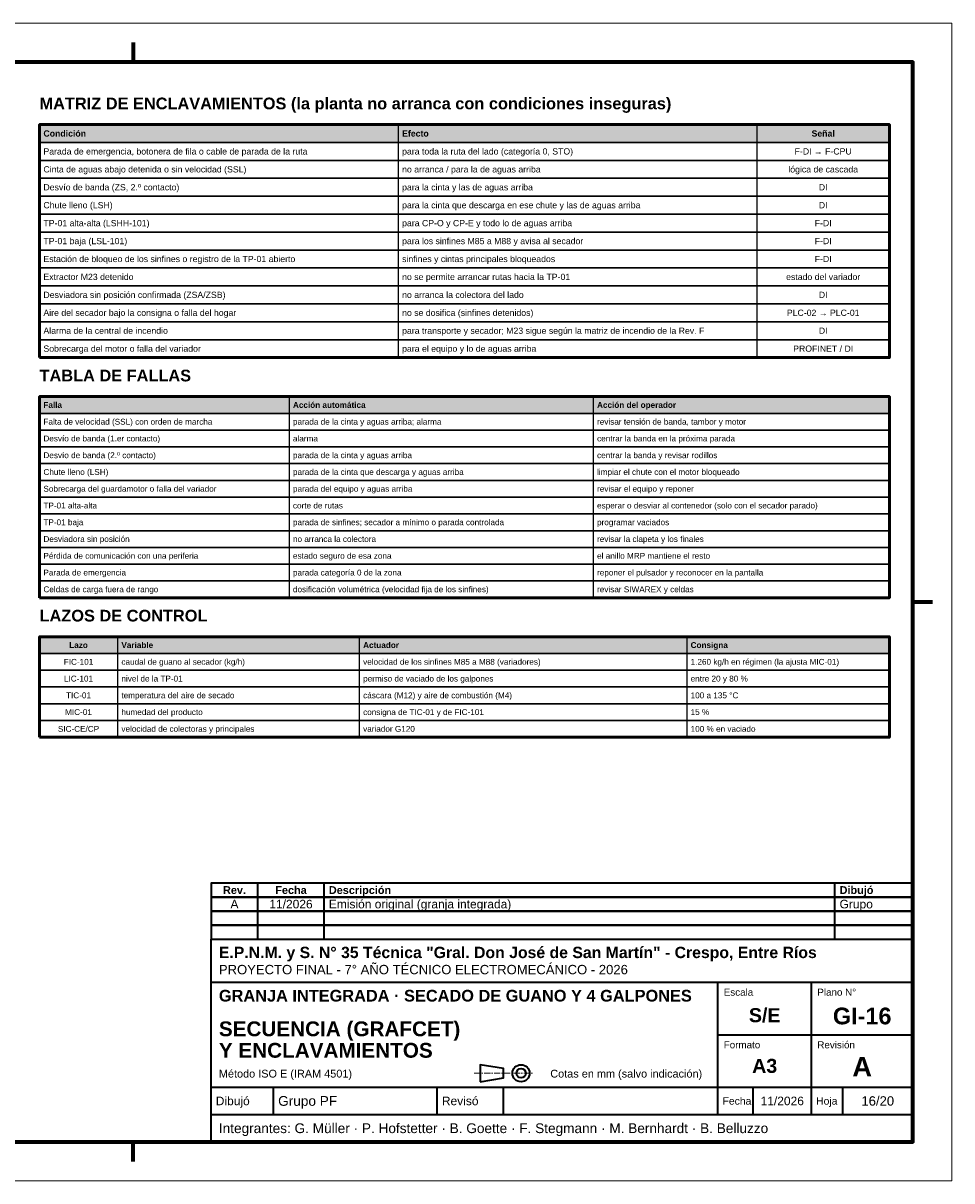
# Model space of a CAD drawing. Header units: millimetres. Extents: x 0 to 420, y 0 to 297.
# Tile 3 of 3: x 182 to 420, y 0 to 297. Entities that reach past the tile are written whole.
import ezdxf
from ezdxf.enums import TextEntityAlignment as Align

# ---------------------------------------------------------------- set-up
doc = ezdxf.new("R2010")
doc.units = ezdxf.units.MM
doc.header["$LTSCALE"] = 0.5
doc.linetypes.add('CENTER', pattern=[5.08, 3.175, -0.635, 0.635, -0.635])
for name, color, linetype, lineweight in [('CONTORNO', 7, 'CONTINUOUS', 50), ('EJES', 1, 'CENTER', 18), ('FINO', 7, 'CONTINUOUS', 25), ('HOJA', 8, 'CONTINUOUS', 13), ('RECUADRO', 7, 'CONTINUOUS', 70), ('RELLENO', 9, 'CONTINUOUS', 13), ('ROTULO', 7, 'CONTINUOUS', 35), ('TEXTO', 7, 'CONTINUOUS', 25)]:
    doc.layers.add(name, color=color, linetype=linetype, lineweight=lineweight)
doc.styles.add('NEGRITA', font='arialbd.ttf')
doc.styles.get("Standard").update_dxf_attribs({"font": 'arial.ttf'})

msp = doc.modelspace()

# ---------------------------------------------------------------- hatches: boundary and pattern name
at = {"layer": 'RELLENO', "true_color": 0xe2e8ee}
for points in [[(186, 266.4), (404, 266.4), (404, 271), (186, 271)], [(186, 196.9), (404, 196.9), (404, 201.2), (186, 201.2)], [(186, 135.3), (404, 135.3), (404, 139.6), (186, 139.6)]]:
    msp.add_hatch(color=7, dxfattribs=at).paths.add_polyline_path(points)

# ---------------------------------------------------------------- linework, layer by layer
at = {"layer": 'CONTORNO'}
for points in [[(186, 211.2), (404, 211.2), (404, 271), (186, 271)], [(186, 149.6), (404, 149.6), (404, 201.2), (186, 201.2)], [(186, 113.8), (404, 113.8), (404, 139.6), (186, 139.6)]]:
    msp.add_lwpolyline(points, close=True, dxfattribs=at)
at = {"layer": 'EJES'}
msp.add_line((297.5, 27.6), (312.5, 27.6), dxfattribs=at)
at = {"layer": 'FINO'}
for p, q in [((278, 271), (278, 211.2)), ((370, 271), (370, 211.2)), ((250, 201.2), (250, 149.6)), ((328, 201.2), (328, 149.6)), ((206, 139.6), (206, 113.8)), ((268, 139.6), (268, 113.8)), ((352, 139.6), (352, 113.8))]:
    msp.add_line(p, q, dxfattribs=at)
for points in [[(186, 266.4), (404, 266.4), (404, 271), (186, 271)], [(186, 261.8), (404, 261.8), (404, 266.4), (186, 266.4)], [(186, 257.2), (404, 257.2), (404, 261.8), (186, 261.8)], [(186, 252.6), (404, 252.6), (404, 257.2), (186, 257.2)], [(186, 248), (404, 248), (404, 252.6), (186, 252.6)], [(186, 243.4), (404, 243.4), (404, 248), (186, 248)], [(186, 238.8), (404, 238.8), (404, 243.4), (186, 243.4)], [(186, 234.2), (404, 234.2), (404, 238.8), (186, 238.8)], [(186, 229.6), (404, 229.6), (404, 234.2), (186, 234.2)], [(186, 225), (404, 225), (404, 229.6), (186, 229.6)], [(186, 220.4), (404, 220.4), (404, 225), (186, 225)], [(186, 215.8), (404, 215.8), (404, 220.4), (186, 220.4)], [(186, 211.2), (404, 211.2), (404, 215.8), (186, 215.8)], [(186, 196.9), (404, 196.9), (404, 201.2), (186, 201.2)], [(186, 192.6), (404, 192.6), (404, 196.9), (186, 196.9)], [(186, 188.3), (404, 188.3), (404, 192.6), (186, 192.6)], [(186, 184), (404, 184), (404, 188.3), (186, 188.3)], [(186, 179.7), (404, 179.7), (404, 184), (186, 184)], [(186, 175.4), (404, 175.4), (404, 179.7), (186, 179.7)], [(186, 171.1), (404, 171.1), (404, 175.4), (186, 175.4)], [(186, 166.8), (404, 166.8), (404, 171.1), (186, 171.1)], [(186, 162.5), (404, 162.5), (404, 166.8), (186, 166.8)], [(186, 158.2), (404, 158.2), (404, 162.5), (186, 162.5)], [(186, 153.9), (404, 153.9), (404, 158.2), (186, 158.2)], [(186, 149.6), (404, 149.6), (404, 153.9), (186, 153.9)], [(186, 135.3), (404, 135.3), (404, 139.6), (186, 139.6)], [(186, 131), (404, 131), (404, 135.3), (186, 135.3)], [(186, 126.7), (404, 126.7), (404, 131), (186, 131)], [(186, 122.4), (404, 122.4), (404, 126.7), (186, 126.7)], [(186, 118.1), (404, 118.1), (404, 122.4), (186, 122.4)], [(186, 113.8), (404, 113.8), (404, 118.1), (186, 118.1)]]:
    msp.add_lwpolyline(points, close=True, dxfattribs=at)
at = {"layer": 'HOJA'}
msp.add_lwpolyline([(0, 0), (420, 0), (420, 297), (0, 297)], close=True, dxfattribs=at)
at = {"layer": 'RECUADRO'}
for p, q in [((210, 292), (210, 287)), ((415, 148.5), (410, 148.5)), ((210, 5), (210, 10))]:
    msp.add_line(p, q, dxfattribs=at)
msp.add_lwpolyline([(20, 10), (410, 10), (410, 287), (20, 287)], close=True, dxfattribs=at)
at = {"layer": 'ROTULO'}
for p, q in [((242, 72.8), (242, 76.4)), ((259, 72.8), (259, 76.4)), ((390, 72.8), (390, 76.4)), ((242, 69.2), (242, 72.8)), ((259, 69.2), (259, 72.8)), ((390, 69.2), (390, 72.8)), ((242, 65.6), (242, 69.2)), ((259, 65.6), (259, 69.2)), ((390, 65.6), (390, 69.2)), ((242, 62), (242, 65.6)), ((259, 62), (259, 65.6)), ((390, 62), (390, 65.6)), ((230, 62), (410, 62)), ((230, 10), (230, 62)), ((230, 51), (410, 51)), ((360, 24), (360, 51)), ((384, 24), (384, 51)), ((360, 37.5), (410, 37.5)), ((230, 24), (410, 24)), ((246, 17), (246, 24)), ((288, 17), (288, 24)), ((305, 17), (305, 24)), ((360, 17), (360, 24)), ((369, 17), (369, 24)), ((384, 17), (384, 24)), ((392, 17), (392, 24)), ((230, 17), (410, 17))]:
    msp.add_line(p, q, dxfattribs=at)
for points in [[(230, 72.8), (410, 72.8), (410, 76.4), (230, 76.4)], [(230, 69.2), (410, 69.2), (410, 72.8), (230, 72.8)], [(230, 65.6), (410, 65.6), (410, 69.2), (230, 69.2)], [(230, 62), (410, 62), (410, 65.6), (230, 65.6)], [(299, 25.4), (305, 26.4), (305, 28.8), (299, 29.8)]]:
    msp.add_lwpolyline(points, close=True, dxfattribs=at)
for radius in [2.2, 1.2]:
    msp.add_circle((309.5, 27.6), radius, dxfattribs=at)

# ---------------------------------------------------------------- texts
at = {"layer": 'ROTULO', "style": 'NEGRITA'}
for s, height, p in [('Rev.', 2, (236, 74.6)), ('Fecha', 2, (250.5, 74.6)), ('S/E', 3.6, (372, 42.5)), ('GI-16', 4.3, (397, 42.3)), ('A3', 3.6, (372, 29.5)), ('A', 5, (397, 29.3))]:
    msp.add_text(s, height=height, dxfattribs=at).set_placement(p, align=Align.MIDDLE_CENTER)
for s, height, p in [('Descripción', 2, (260.2, 74.6)), ('Dibujó', 2, (391.2, 74.6)), ('E.P.N.M. y S. N° 35 Técnica "Gral. Don José de San Martín" - Crespo, Entre Ríos', 2.9, (232, 58.6)), ('GRANJA INTEGRADA · SECADO DE GUANO Y 4 GALPONES', 3, (232, 47.5)), ('SECUENCIA (GRAFCET)', 3.8, (232, 39)), ('Y ENCLAVAMIENTOS', 3.8, (232, 33.49))]:
    msp.add_text(s, height=height, dxfattribs=at).set_placement(p, align=Align.MIDDLE_LEFT)
at = {"layer": 'ROTULO'}
for s, height, p in [('A', 2.2, (236, 71)), ('11/2026', 2.2, (250.5, 71)), ('11/2026', 2.2, (376.5, 20.5)), ('16/20', 2.4, (401, 20.5))]:
    msp.add_text(s, height=height, dxfattribs=at).set_placement(p, align=Align.MIDDLE_CENTER)
for s, height, p in [('Emisión original (granja integrada)', 2.2, (260.2, 71)), ('Grupo', 2.2, (391.2, 71)), ('PROYECTO FINAL - 7° AÑO TÉCNICO ELECTROMECÁNICO - 2026', 2.4, (232, 54.2)), ('Método ISO E (IRAM 4501)', 2, (232, 27.5)), ('Cotas en mm (salvo indicación)', 2, (317, 27.5)), ('Dibujó', 2.2, (231.2, 20.5)), ('Grupo PF', 2.5, (247.2, 20.5)), ('Revisó', 2.2, (289.2, 20.5)), ('Fecha', 1.9, (361.2, 20.5)), ('Hoja', 1.9, (385.2, 20.5)), ('Integrantes: G. Müller · P. Hofstetter · B. Goette · F. Stegmann · M. Bernhardt · B. Belluzzo', 2.5, (232, 13.5))]:
    msp.add_text(s, height=height, dxfattribs=at).set_placement(p, align=Align.MIDDLE_LEFT)
for s, p in [('Escala', (361.5, 49.3)), ('Plano N°', (385.5, 49.3)), ('Formato', (361.5, 35.8)), ('Revisión', (385.5, 35.8))]:
    msp.add_text(s, height=1.8, dxfattribs=at).set_placement(p, align=Align.TOP_LEFT)
at = {"layer": 'TEXTO', "style": 'NEGRITA'}
for s, p in [('MATRIZ DE ENCLAVAMIENTOS (la planta no arranca con condiciones inseguras)', (186, 274)), ('TABLA DE FALLAS', (186, 204.2)), ('LAZOS DE CONTROL', (186, 142.6))]:
    msp.add_text(s, height=3, dxfattribs=at).set_placement(p, align=Align.BOTTOM_LEFT)
for s, height, p in [('Condición', 1.6, (187, 268.7)), ('Efecto', 1.6, (279, 268.7)), ('Falla', 1.5, (187, 199.05)), ('Acción automática', 1.5, (251, 199.05)), ('Acción del operador', 1.5, (329, 199.05)), ('Variable', 1.5, (207, 137.45)), ('Actuador', 1.5, (269, 137.45)), ('Consigna', 1.5, (353, 137.45))]:
    msp.add_text(s, height=height, dxfattribs=at).set_placement(p, align=Align.MIDDLE_LEFT)
for s, height, p in [('Señal', 1.6, (387, 268.7)), ('Lazo', 1.5, (196, 137.45))]:
    msp.add_text(s, height=height, dxfattribs=at).set_placement(p, align=Align.MIDDLE_CENTER)
at = {"layer": 'TEXTO'}
for s, height, p in [('Parada de emergencia, botonera de fila o cable de parada de la ruta', 1.6, (187, 264.1)), ('para toda la ruta del lado (categoría 0, STO)', 1.6, (279, 264.1)), ('Cinta de aguas abajo detenida o sin velocidad (SSL)', 1.6, (187, 259.5)), ('no arranca / para la de aguas arriba', 1.6, (279, 259.5)), ('Desvío de banda (ZS, 2.º contacto)', 1.6, (187, 254.9)), ('para la cinta y las de aguas arriba', 1.6, (279, 254.9)), ('Chute lleno (LSH)', 1.6, (187, 250.3)), ('para la cinta que descarga en ese chute y las de aguas arriba', 1.6, (279, 250.3)), ('TP-01 alta-alta (LSHH-101)', 1.6, (187, 245.7)), ('para CP-O y CP-E y todo lo de aguas arriba', 1.6, (279, 245.7)), ('TP-01 baja (LSL-101)', 1.6, (187, 241.1)), ('para los sinfines M85 a M88 y avisa al secador', 1.6, (279, 241.1)), ('Estación de bloqueo de los sinfines o registro de la TP-01 abierto', 1.6, (187, 236.5)), ('sinfines y cintas principales bloqueados', 1.6, (279, 236.5)), ('Extractor M23 detenido', 1.6, (187, 231.9)), ('no se permite arrancar rutas hacia la TP-01', 1.6, (279, 231.9)), ('Desviadora sin posición confirmada (ZSA/ZSB)', 1.6, (187, 227.3)), ('no arranca la colectora del lado', 1.6, (279, 227.3)), ('Aire del secador bajo la consigna o falla del hogar', 1.6, (187, 222.7)), ('no se dosifica (sinfines detenidos)', 1.6, (279, 222.7)), ('Alarma de la central de incendio', 1.6, (187, 218.1)), ('para transporte y secador; M23 sigue según la matriz de incendio de la Rev. F', 1.6, (279, 218.1)), ('Sobrecarga del motor o falla del variador', 1.6, (187, 213.5)), ('para el equipo y lo de aguas arriba', 1.6, (279, 213.5)), ('Falta de velocidad (SSL) con orden de marcha', 1.5, (187, 194.75)), ('parada de la cinta y aguas arriba; alarma', 1.5, (251, 194.75)), ('revisar tensión de banda, tambor y motor', 1.5, (329, 194.75)), ('Desvío de banda (1.er contacto)', 1.5, (187, 190.45)), ('alarma', 1.5, (251, 190.45)), ('centrar la banda en la próxima parada', 1.5, (329, 190.45)), ('Desvío de banda (2.º contacto)', 1.5, (187, 186.15)), ('parada de la cinta y aguas arriba', 1.5, (251, 186.15)), ('centrar la banda y revisar rodillos', 1.5, (329, 186.15)), ('Chute lleno (LSH)', 1.5, (187, 181.85)), ('parada de la cinta que descarga y aguas arriba', 1.5, (251, 181.85)), ('limpiar el chute con el motor bloqueado', 1.5, (329, 181.85)), ('Sobrecarga del guardamotor o falla del variador', 1.5, (187, 177.55)), ('parada del equipo y aguas arriba', 1.5, (251, 177.55)), ('revisar el equipo y reponer', 1.5, (329, 177.55)), ('TP-01 alta-alta', 1.5, (187, 173.25)), ('corte de rutas', 1.5, (251, 173.25)), ('esperar o desviar al contenedor (solo con el secador parado)', 1.5, (329, 173.25)), ('TP-01 baja', 1.5, (187, 168.95)), ('parada de sinfines; secador a mínimo o parada controlada', 1.5, (251, 168.95)), ('programar vaciados', 1.5, (329, 168.95)), ('Desviadora sin posición', 1.5, (187, 164.65)), ('no arranca la colectora', 1.5, (251, 164.65)), ('revisar la clapeta y los finales', 1.5, (329, 164.65)), ('Pérdida de comunicación con una periferia', 1.5, (187, 160.35)), ('estado seguro de esa zona', 1.5, (251, 160.35)), ('el anillo MRP mantiene el resto', 1.5, (329, 160.35)), ('Parada de emergencia', 1.5, (187, 156.05)), ('parada categoría 0 de la zona', 1.5, (251, 156.05)), ('reponer el pulsador y reconocer en la pantalla', 1.5, (329, 156.05)), ('Celdas de carga fuera de rango', 1.5, (187, 151.75)), ('dosificación volumétrica (velocidad fija de los sinfines)', 1.5, (251, 151.75)), ('revisar SIWAREX y celdas', 1.5, (329, 151.75)), ('caudal de guano al secador (kg/h)', 1.5, (207, 133.15)), ('velocidad de los sinfines M85 a M88 (variadores)', 1.5, (269, 133.15)), ('1.260 kg/h en régimen (la ajusta MIC-01)', 1.5, (353, 133.15)), ('nivel de la TP-01', 1.5, (207, 128.85)), ('permiso de vaciado de los galpones', 1.5, (269, 128.85)), ('entre 20 y 80 %', 1.5, (353, 128.85)), ('temperatura del aire de secado', 1.5, (207, 124.55)), ('cáscara (M12) y aire de combustión (M4)', 1.5, (269, 124.55)), ('100 a 135 °C', 1.5, (353, 124.55)), ('humedad del producto', 1.5, (207, 120.25)), ('consigna de TIC-01 y de FIC-101', 1.5, (269, 120.25)), ('15 %', 1.5, (353, 120.25)), ('velocidad de colectoras y principales', 1.5, (207, 115.95)), ('variador G120', 1.5, (269, 115.95)), ('100 % en vaciado', 1.5, (353, 115.95))]:
    msp.add_text(s, height=height, dxfattribs=at).set_placement(p, align=Align.MIDDLE_LEFT)
for s, height, p in [('F-DI → F-CPU', 1.6, (387, 264.1)), ('lógica de cascada', 1.6, (387, 259.5)), ('DI', 1.6, (387, 254.9)), ('DI', 1.6, (387, 250.3)), ('F-DI', 1.6, (387, 245.7)), ('F-DI', 1.6, (387, 241.1)), ('F-DI', 1.6, (387, 236.5)), ('estado del variador', 1.6, (387, 231.9)), ('DI', 1.6, (387, 227.3)), ('PLC-02 → PLC-01', 1.6, (387, 222.7)), ('DI', 1.6, (387, 218.1)), ('PROFINET / DI', 1.6, (387, 213.5)), ('FIC-101', 1.5, (196, 133.15)), ('LIC-101', 1.5, (196, 128.85)), ('TIC-01', 1.5, (196, 124.55)), ('MIC-01', 1.5, (196, 120.25)), ('SIC-CE/CP', 1.5, (196, 115.95))]:
    msp.add_text(s, height=height, dxfattribs=at).set_placement(p, align=Align.MIDDLE_CENTER)

doc.saveas('drawing.dxf')
